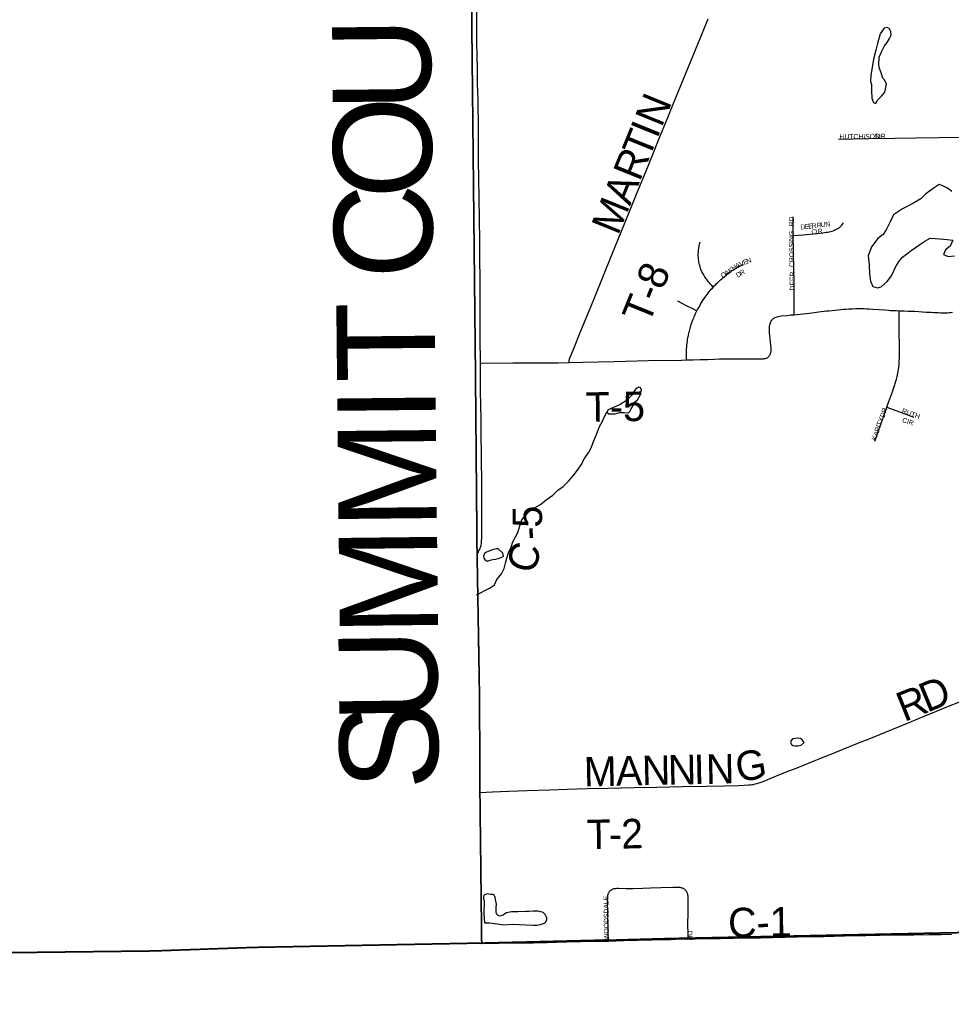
# Model space of a CAD drawing. Header units: feet. Extents: x 2113747 to 2516209, y 960708 to 1356798.
# Tile 5 of 206: x 2269371 to 2278840, y 1089893 to 1099899. Entities that reach past the tile are written whole.
import ezdxf

# ---------------------------------------------------------------- set-up
doc = ezdxf.new("R2010")
doc.units = ezdxf.units.FT
doc.header["$LTSCALE"] = 50
doc.header["$MEASUREMENT"] = 0
doc.linetypes.add('OhDOT_USTN3', pattern=[0.22, 0.165, -0.055])
for name, color, linetype in [('0_Xref', 7, 'Continuous'), ('GM_X_Adjacent_County', 251, 'OhDOT_USTN3'), ('GM_X_Adjacent_County_Text', 251, 'Continuous'), ('GM_X_County', 251, 'OhDOT_USTN3'), ('GM_X_County_Road', 3, 'Continuous'), ('GM_X_County_Road_Text', 3, 'Continuous'), ('GM_X_Minor_Lake', 5, 'Continuous'), ('GM_X_Minor_River', 5, 'Continuous'), ('GM_X_Township', 251, 'OhDOT_USTN3'), ('GM_X_Township_Road', 4, 'Continuous'), ('GM_X_Township_Road_Text', 4, 'Continuous'), ('GM_X_Township_Subdivision', 4, 'Continuous'), ('GM_X_Township_Subdivision_Text', 4, 'Continuous')]:
    doc.layers.add(name, color=color, linetype=linetype)
doc.styles.add('Styledgn030', font='dgn030.shx')

# ---------------------------------------------------------------- blocks, each defined once
blk = doc.blocks.new('POR')
at = {"layer": 'GM_X_Adjacent_County', "flags": 128}
for points in [[(2192630, 1167520), (2192631, 1170404), (2192633, 1173673), (2192634, 1175629), (2192671, 1181169), (2192669, 1184775), (2192668, 1187767), (2192661, 1188885), (2192638, 1192623), (2192637, 1192687), (2192624, 1194838), (2192738, 1194840), (2198606, 1194974), (2199010, 1194983), (2204632, 1195040), (2205348, 1195050), (2205387, 1195051), (2205910, 1195059), (2205997, 1195060), (2208467, 1195087), (2214754, 1195227), (2218436, 1195308), (2224284, 1195429), (2225752, 1195458), (2225462, 1195534), (2225401, 1195595), (2225364, 1195691), (2225386, 1195871), (2225423, 1195969), (2225454, 1196101), (2225555, 1196175), (2225730, 1196146), (2225937, 1196104), (2226104, 1195950), (2226196, 1195762), (2226318, 1195778), (2226414, 1195876), (2226477, 1196120), (2226432, 1196340), (2226255, 1196528), (2226112, 1196634), (2226016, 1196777), (2225706, 1197038), (2225598, 1197214), (2225542, 1197429), (2225550, 1197574), (2225534, 1197683), (2225510, 1197752), (2225433, 1197823), (2225319, 1197810), (2225163, 1197850), (2225023, 1197884), (2224866, 1197996), (2224774, 1198238), (2224766, 1198416), (2224819, 1198833), (2224832, 1198918), (2224869, 1199050), (2224917, 1199124), (2224988, 1199164), (2225078, 1199177), (2225211, 1199143), (2225362, 1199058), (2225454, 1198986), (2225542, 1198976), (2225627, 1199021), (2225653, 1199069), (2225635, 1199164), (2225576, 1199318), (2225558, 1199409), (2225502, 1199641), (2225359, 1199810), (2225211, 1199887), (2225033, 1199916), (2224903, 1199927), (2224734, 1199887), (2224588, 1199837), (2224426, 1199853), (2224305, 1199924), (2224140, 1200009), (2224033, 1200099), (2223934, 1200224), (2223870, 1200324), (2223844, 1200457), (2223875, 1200571), (2223989, 1200714), (2224135, 1200891), (2224265, 1201013), (2224315, 1201058), (2224326, 1201095), (2224307, 1201143), (2224270, 1201186), (2224191, 1201257), (2224050, 1201262), (2223875, 1201254), (2223719, 1201260), (2223624, 1201297), (2223555, 1201352), (2223465, 1201458), (2223422, 1201570), (2223428, 1201647), (2223462, 1201752), (2223552, 1201843), (2223693, 1201904), (2223841, 1201967), (2223894, 1201999), (2223939, 1202044), (2223963, 1202134), (2223910, 1202269), (2223852, 1202341), (2223775, 1202357), (2223693, 1202349), (2223579, 1202304), (2223491, 1202259), (2223383, 1202227), (2223303, 1202248), (2223247, 1202301), (2223216, 1202378), (2223197, 1202484), (2223245, 1202643), (2223353, 1202799), (2223454, 1202942), (2223462, 1203019), (2223462, 1203064), (2223391, 1203189), (2223236, 1203283), (2223181, 1203339), (2223130, 1203396), (2223116, 1203464), (2223153, 1203562), (2223226, 1203633), (2223289, 1203695), (2223317, 1203766), (2223297, 1203887), (2223252, 1203949), (2223176, 1203975), (2223085, 1203955), (2223006, 1203918), (2222935, 1203853), (2222851, 1203698), (2222741, 1203608), (2222676, 1203594), (2222616, 1203610), (2222560, 1203698), (2222464, 1204074), (2222458, 1204286), (2222498, 1204359), (2222596, 1204452), (2222806, 1204585), (2222930, 1204676), (2222992, 1204741), (2223006, 1204789), (2222972, 1204848), (2222910, 1204913), (2222760, 1204955), (2222599, 1204969), (2222481, 1205009), (2222404, 1205077), (2222263, 1205241), (2222181, 1205337), (2222079, 1205407), (2221966, 1205441), (2221882, 1205472), (2221797, 1205517), (2221704, 1205619), (2221630, 1205687), (2221562, 1205698), (2221464, 1205681), (2221311, 1205613), (2221195, 1205577), (2221071, 1205582), (2220859, 1205622), (2220743, 1205681), (2220576, 1205823), (2220455, 1205944), (2220302, 1206023), (2220181, 1206074), (2220091, 1206150), (2220048, 1206308), (2220040, 1206484), (2219975, 1206616), (2219935, 1206710), (2219898, 1206817), (2219907, 1206919), (2220006, 1207032), (2220153, 1207136), (2220291, 1207227), (2220373, 1207289), (2220422, 1207378), (2220411, 1207566), (2220407, 1207761), (2220340, 1208008), (2220291, 1208255), (2220325, 1208431), (2220445, 1208769), (2220471, 1208945), (2220422, 1209154), (2220328, 1209282), (2220104, 1209492), (2219826, 1209709), (2219692, 1209851), (2219429, 1210204), (2219283, 1210473), (2219246, 1210694), (2219321, 1211065), (2219357, 1211201), (2219411, 1211402), (2219452, 1211743), (2219388, 1211972), (2219216, 1212230), (2219028, 1212466), (2218661, 1212777), (2218365, 1213088), (2218208, 1213347), (2218114, 1213710), (2218088, 1214033), (2218118, 1214403), (2218200, 1214647), (2218373, 1214973), (2218440, 1215097), (2218541, 1215411), (2218635, 1215696), (2218744, 1215898), (2218886, 1216149), (2219047, 1216370), (2219096, 1216517), (2219145, 1216741), (2219145, 1216921), (2219118, 1217142), (2219133, 1217333), (2219145, 1217521), (2219066, 1217817), (2219058, 1218049), (2219055, 1218326), (2219075, 1218515), (2219104, 1218655), (2219090, 1218754), (2219032, 1218922), (2218879, 1219180), (2218789, 1219297), (2218691, 1219360), (2218575, 1219379), (2218298, 1219383), (2217968, 1219293), (2217740, 1219274), (2217545, 1219308), (2217436, 1219297), (2217238, 1219297), (2217140, 1219345), (2217039, 1219458), (2216781, 1219757), (2216623, 1220057), (2216570, 1220251), (2216533, 1220570), (2216541, 1220687), (2216552, 1220844), (2216668, 1220915), (2216848, 1220915), (2217028, 1220836), (2217395, 1220687), (2217522, 1220769), (2217676, 1220956), (2217732, 1221095), (2217721, 1221245), (2217683, 1221395), (2217560, 1221466), (2217447, 1221395), (2217324, 1221398), (2217148, 1221466), (2216990, 1221616), (2216923, 1221672), (2216777, 1221754), (2216638, 1221784), (2216499, 1221758), (2216365, 1221702), (2216282, 1221679), (2216188, 1221762), (2216155, 1221904), (2216195, 1221993), (2217855, 1222014), (2218902, 1222026), (2221110, 1222045), (2224970, 1222054), (2226271, 1222054), (2227184, 1222047), (2228798, 1222028), (2230481, 1221983), (2231335, 1221971), (2233013, 1221964), (2233375, 1221986), (2235299, 1222030), (2235886, 1222019), (2238009, 1221952), (2239798, 1221947), (2240042, 1221947), (2240473, 1221945), (2240927, 1221944), (2242479, 1221940), (2243220, 1221939), (2246207, 1221908), (2259653, 1221765), (2265465, 1221711), (2271662, 1221657), (2271878, 1221655), (2272245, 1221652), (2272941, 1221646), (2272946, 1221095), (2272949, 1220734), (2272952, 1220381), (2272955, 1219996), (2272959, 1219527), (2272962, 1219225), (2272968, 1218487), (2272977, 1217406), (2272975, 1216501), (2272991, 1215563), (2273071, 1206556), (2273193, 1198453), (2273152, 1195400), (2273228, 1192712), (2273176, 1191453), (2273164, 1190519), (2273216, 1187364), (2273321, 1182083), (2273359, 1179654), (2273351, 1179125), (2273358, 1177776), (2273384, 1177023), (2273394, 1176620), (2273392, 1176176), (2273415, 1174720), (2273428, 1173104), (2273426, 1173044), (2273462, 1168895), (2273465, 1168621), (2273486, 1167056), (2273539, 1163372), (2273560, 1160546), (2273585, 1158808), (2273596, 1155295), (2273632, 1150488), (2273636, 1149823), (2273645, 1148717), (2273648, 1148193), (2273652, 1147706), (2273707, 1144117), (2273708, 1143906), (2273727, 1137672), (2273735, 1134958), (2273762, 1131307), (2273776, 1128908), (2273782, 1128013), (2273782, 1127896), (2273784, 1127599), (2273791, 1126395), (2273794, 1126045), (2273794, 1125938), (2273800, 1125028), (2273809, 1124393), (2273866, 1121327), (2273859, 1119170), (2273877, 1118817), (2273878, 1116829), (2273845, 1115019), (2273848, 1114656), (2273851, 1114281), (2273852, 1114201), (2273857, 1113636), (2273857, 1113575), (2273860, 1113281), (2273861, 1113069), (2273868, 1112294), (2273872, 1111794), (2273878, 1111173), (2273881, 1110748), (2273884, 1110420), (2273885, 1110318), (2273889, 1109866), (2273890, 1109708), (2273892, 1109492), (2273890, 1108659), (2273895, 1107881), (2273928, 1105260), (2273923, 1103969), (2273944, 1101977), (2274003, 1096382), (2274019, 1094549), (2274045, 1093010), (2274049, 1092053), (2274067, 1090515), (2273842, 1090511), (2272585, 1090487), (2271751, 1090471), (2270733, 1090435), (2268200, 1090405), (2267778, 1090418), (2267760, 1089304), (2267674, 1087762), (2267628, 1085890), (2267594, 1084592), (2267583, 1084035), (2267570, 1083741), (2267407, 1076551), (2267310, 1072879), (2267224, 1068546), (2267218, 1067680), (2267123, 1064546), (2267119, 1064405), (2267105, 1064278), (2267009, 1060529), (2266030, 1060558), (2264764, 1060590), (2264179, 1060605), (2263523, 1060622), (2262905, 1060648), (2262578, 1060658), (2262494, 1060660), (2262468, 1060662), (2262069, 1060670), (2259905, 1060723), (2259350, 1060738), (2254917, 1060860), (2252022, 1060939), (2251064, 1060965), (2247613, 1061077), (2245773, 1061157), (2240479, 1061338), (2240259, 1061347), (2239174, 1061390), (2237828, 1061436), (2234873, 1061544), (2228638, 1061772), (2226856, 1061837), (2226221, 1061860), (2224371, 1061928), (2218716, 1062135), (2216024, 1062234), (2214252, 1062298), (2212077, 1062442), (2210448, 1062486), (2205426, 1062621), (2204592, 1062652), (2204074, 1062671), (2204061, 1063896), (2204019, 1067962), (2204018, 1068050), (2203986, 1071081), (2203969, 1073268), (2203920, 1078643), (2203897, 1079534), (2203924, 1083122), (2203902, 1084169), (2203924, 1085137), (2203916, 1085866), (2203909, 1086298), (2203905, 1086752), (2203874, 1089335), (2203869, 1089766), (2203327, 1089754), (2199689, 1089720), (2199502, 1089725), (2198608, 1089726), (2198227, 1089715), (2197798, 1089713), (2197122, 1089708), (2195423, 1089703), (2195256, 1089695), (2194547, 1089678), (2193306, 1089676), (2192606, 1089672), (2192620, 1092103), (2192625, 1092538), (2192656, 1094120), (2192659, 1095336), (2192658, 1095923), (2192589, 1099322), (2192675, 1103193), (2192655, 1107796), (2192654, 1108034), (2192653, 1108440), (2192666, 1108661), (2192656, 1108900), (2192657, 1109083), (2192654, 1109924), (2192636, 1110047), (2192644, 1110729), (2192637, 1111738), (2192634, 1112043), (2192629, 1112564), (2192567, 1113876), (2192571, 1115766), (2192563, 1116200), (2192562, 1116521), (2192562, 1116842), (2192568, 1119399), (2192557, 1120002), (2192552, 1123337), (2192552, 1123393), (2192560, 1126776), (2192557, 1127768), (2192541, 1130027), (2192543, 1132646), (2192543, 1135847), (2192542, 1136084), (2192540, 1136744), (2192530, 1137575), (2192539, 1140482), (2192539, 1143381), (2192552, 1147211), (2192556, 1148676), (2192557, 1148924), (2192558, 1149453), (2192562, 1150577), (2192569, 1152461), (2192570, 1152863), (2192571, 1153176), (2192575, 1154176), (2192588, 1155252), (2192594, 1158495), (2192604, 1162456), (2192620, 1166969), (2192630, 1167520)], [(2346501, 996686), (2346283, 996665), (2345680, 996660), (2344145, 996646), (2344130, 996649), (2344060, 996659), (2344005, 996663), (2343946, 996664), (2343923, 996665), (2343899, 996665), (2343806, 996663), (2343772, 996662), (2343731, 996662), (2343640, 996661), (2343440, 996660), (2343358, 996661), (2343347, 996661), (2343337, 996662), (2343275, 996668), (2343254, 996670), (2343129, 996670), (2342883, 996665), (2342703, 996664), (2342492, 996666), (2342051, 996672), (2342025, 996674), (2342005, 996677), (2341988, 996683), (2338743, 996679), (2335510, 996692), (2333434, 996701), (2332100, 996700), (2329181, 996697), (2329152, 995411), (2329124, 994175), (2326840, 994249), (2326566, 994258), (2323302, 994364), (2318495, 994521), (2318418, 991580), (2318389, 990457), (2318357, 989169), (2318255, 985163), (2318188, 982547), (2318166, 981646), (2318061, 978159), (2317909, 973125), (2317887, 972409), (2317774, 968635), (2317750, 967874), (2315491, 967887), (2314260, 967896), (2311196, 967914), (2309088, 967943), (2307368, 967969), (2304256, 968014), (2303811, 968017), (2303354, 968019), (2303003, 968024), (2302648, 968030), (2302233, 968036), (2301830, 968022), (2300402, 968044), (2300069, 968049), (2297101, 968095), (2296592, 968103), (2292919, 968108), (2288216, 968150), (2287501, 968160), (2286951, 968168), (2285626, 968187), (2280722, 968218), (2272659, 968235), (2270238, 968238), (2265711, 968240), (2264331, 968240), (2260640, 968285), (2260946, 968539), (2261456, 968823), (2262477, 969650), (2262984, 969822), (2263502, 969934), (2264011, 970226), (2264085, 970742), (2263732, 971249), (2263225, 971652), (2263021, 971730), (2262781, 971821), (2262721, 971844), (2262214, 971872), (2261703, 971959), (2260105, 972490), (2259584, 972510), (2259079, 972653), (2258559, 972903), (2258050, 972955), (2257525, 973068), (2256998, 973008), (2256626, 972503), (2255796, 970471), (2255025, 968928), (2254521, 968572), (2253837, 968476), (2253355, 968407), (2252800, 968322), (2251259, 968089), (2245496, 967220), (2243670, 966925), (2240387, 966394), (2235785, 965650), (2235507, 965607), (2232817, 965186), (2232372, 965117), (2231408, 964969), (2231146, 964928), (2230233, 964788), (2224423, 963889), (2224410, 963887), (2223431, 963729), (2220392, 963239), (2216348, 962587), (2213677, 962155), (2211388, 961785), (2205329, 960811), (2204689, 960708), (2204662, 968294), (2204646, 972822), (2204646, 972877), (2204618, 980822), (2204600, 985576), (2204621, 987650), (2204548, 994125), (2204539, 995545), (2204528, 997304), (2204524, 998046), (2204498, 1002246), (2204460, 1006231), (2204446, 1007585), (2204396, 1012421), (2204391, 1012891), (2204405, 1018278), (2204394, 1019758), (2204396, 1020517), (2204379, 1020841), (2204391, 1021803), (2204388, 1022494), (2204388, 1022770), (2204388, 1022837), (2204387, 1023044), (2204303, 1026249), (2204359, 1029499), (2204344, 1030439), (2204262, 1034310), (2204255, 1035776), (2204229, 1040690), (2204199, 1046565), (2204184, 1049044), (2204131, 1055650), (2204109, 1058317), (2204108, 1058407), (2204102, 1059211), (2204097, 1059892), (2204085, 1062073), (2204074, 1062671), (2204592, 1062652), (2205426, 1062621), (2210448, 1062486), (2212077, 1062442), (2214252, 1062298), (2216024, 1062234), (2218716, 1062135), (2224371, 1061928), (2226221, 1061860), (2226856, 1061837), (2228638, 1061772), (2234873, 1061544), (2237828, 1061436), (2239174, 1061390), (2240259, 1061347), (2240479, 1061338), (2245773, 1061157), (2247613, 1061077), (2251064, 1060965), (2252022, 1060939), (2254917, 1060860), (2259350, 1060738), (2259905, 1060723), (2262069, 1060670), (2262468, 1060662), (2262494, 1060660), (2262578, 1060658), (2262905, 1060648), (2263523, 1060622), (2264179, 1060605), (2264764, 1060590), (2266030, 1060558), (2267009, 1060529), (2267105, 1064278), (2267119, 1064405), (2267123, 1064546), (2267218, 1067680), (2267224, 1068546), (2267310, 1072879), (2267407, 1076551), (2267570, 1083741), (2267583, 1084035), (2267594, 1084592), (2267628, 1085890), (2267674, 1087762), (2267760, 1089304), (2267778, 1090418), (2268200, 1090405), (2270733, 1090435), (2271751, 1090471), (2272585, 1090487), (2273842, 1090511), (2274067, 1090515), (2275300, 1090545), (2275354, 1090544), (2275965, 1090561), (2276111, 1090564), (2279737, 1090638), (2280571, 1090646), (2281184, 1090660), (2283974, 1090692), (2287536, 1090733), (2291695, 1090779), (2294190, 1090795), (2294565, 1090800), (2298147, 1090820), (2299145, 1090827), (2299895, 1090831), (2301402, 1090840), (2307056, 1090903), (2313863, 1090917), (2318107, 1090974), (2324108, 1091056), (2326732, 1091091), (2326938, 1091094), (2328615, 1091117), (2328725, 1091118), (2331837, 1091161), (2333216, 1091180), (2335157, 1091206), (2341799, 1091296), (2342697, 1091308), (2345661, 1091348), (2348514, 1091386), (2352195, 1091435), (2355371, 1091477), (2358848, 1091522), (2358880, 1089100), (2358989, 1081862), (2359077, 1075795), (2359100, 1074264), (2359117, 1073113), (2359120, 1072859), (2359123, 1070999), (2359121, 1070553), (2359149, 1069014), (2359151, 1068908), (2359157, 1068672), (2359167, 1068297), (2359175, 1067907), (2359177, 1067589), (2359186, 1066908), (2359192, 1066862), (2359197, 1066642), (2359199, 1066419), (2359201, 1066097), (2359204, 1065780), (2359209, 1065466), (2359220, 1064937), (2359220, 1064806), (2359227, 1064612), (2359227, 1064330), (2359261, 1063309), (2359263, 1063113), (2359267, 1062870), (2359287, 1061492), (2359309, 1060000), (2359372, 1054688), (2359375, 1054438), (2359384, 1053642), (2359405, 1051846), (2359411, 1051373), (2359435, 1049379), (2359498, 1044029), (2359500, 1043884), (2359531, 1041219), (2359561, 1038682), (2359563, 1038569), (2359598, 1035611), (2359633, 1032629), (2359687, 1028035), (2359700, 1026946), (2359745, 1022879), (2359781, 1019525), (2359871, 1011833), (2360041, 1004528), (2360047, 1003475), (2360075, 1000767), (2360086, 1000743), (2360092, 1000724), (2360095, 1000700), (2360092, 1000665), (2360090, 1000651), (2360085, 1000617), (2360080, 1000554), (2360079, 1000500), (2360082, 1000454), (2360084, 1000441), (2360087, 1000429), (2360088, 1000406), (2360088, 1000358), (2360097, 998033), (2360102, 996698), (2359652, 996691), (2358952, 996686), (2358943, 996687), (2358419, 996691), (2358033, 996691), (2357318, 996684), (2357119, 996682), (2357033, 996681), (2356729, 996679), (2356356, 996674), (2355850, 996669), (2355636, 996665), (2355399, 996667), (2355207, 996668), (2354923, 996669), (2354630, 996666), (2354311, 996664), (2353876, 996661), (2353810, 996664), (2353790, 996667), (2353730, 996667), (2353580, 996667), (2353354, 996664), (2353227, 996661), (2352936, 996661), (2352543, 996665), (2351984, 996653), (2350868, 996644), (2350165, 996644), (2349779, 996645), (2349617, 996647), (2349487, 996647), (2349403, 996652), (2349327, 996658), (2349265, 996660), (2349206, 996662), (2349161, 996661), (2349080, 996658), (2348736, 996661), (2347330, 996649), (2347068, 996654), (2346837, 996655), (2346771, 996660), (2346660, 996673), (2346582, 996686), (2346523, 996692), (2346501, 996686)]]:
    blk.add_lwpolyline(points, dxfattribs=at)
at = {"layer": 'GM_X_County', "flags": 128}
blk.add_lwpolyline([(2353397, 1222451), (2356858, 1222526), (2358764, 1222568), (2364180, 1222723), (2365829, 1222755), (2369645, 1222836), (2372194, 1222881), (2374472, 1222924), (2379690, 1223029), (2379735, 1219826), (2379742, 1219374), (2379833, 1216178), (2380014, 1209139), (2380003, 1203413), (2380022, 1202249), (2380179, 1195356), (2380181, 1194352), (2380359, 1187412), (2380412, 1186569), (2380419, 1184193), (2380463, 1181823), (2380682, 1170163), (2380746, 1166807), (2380771, 1165044), (2380824, 1161382), (2380824, 1161039), (2380878, 1157552), (2380892, 1156694), (2381026, 1152330), (2381034, 1152023), (2381158, 1145150), (2381235, 1140057), (2381269, 1137568), (2381334, 1132856), (2381336, 1132676), (2381343, 1132210), (2381380, 1130882), (2381388, 1130504), (2381409, 1129491), (2381422, 1128859), (2381524, 1123853), (2381544, 1122872), (2381624, 1118858), (2381679, 1116097), (2382044, 1104151), (2382074, 1096083), (2382125, 1091787), (2380307, 1091766), (2379221, 1091753), (2378988, 1091751), (2374063, 1091696), (2368829, 1091637), (2365146, 1091594), (2364291, 1091584), (2363494, 1091575), (2360811, 1091544), (2360599, 1091542), (2358848, 1091522), (2355371, 1091477), (2352195, 1091435), (2348514, 1091386), (2345661, 1091348), (2342697, 1091308), (2341799, 1091296), (2335157, 1091206), (2333216, 1091180), (2331837, 1091161), (2328725, 1091118), (2328615, 1091117), (2326938, 1091094), (2326732, 1091091), (2324108, 1091056), (2318107, 1090974), (2313863, 1090917), (2307056, 1090903), (2301402, 1090840), (2299895, 1090831), (2299145, 1090827), (2298147, 1090820), (2294565, 1090800), (2294190, 1090795), (2291695, 1090779), (2287536, 1090733), (2283974, 1090692), (2281184, 1090660), (2280571, 1090646), (2279737, 1090638), (2276111, 1090564), (2275965, 1090561), (2275354, 1090544), (2275300, 1090545), (2274067, 1090515), (2274049, 1092053), (2274045, 1093010), (2274019, 1094549), (2274003, 1096382), (2273944, 1101977), (2273923, 1103969), (2273928, 1105260), (2273895, 1107881), (2273890, 1108659), (2273892, 1109492), (2273890, 1109708), (2273889, 1109866), (2273885, 1110318), (2273884, 1110420), (2273881, 1110748), (2273878, 1111173), (2273872, 1111794), (2273868, 1112294), (2273861, 1113069), (2273860, 1113281), (2273857, 1113575), (2273857, 1113636), (2273852, 1114201), (2273851, 1114281), (2273848, 1114656), (2273845, 1115019), (2273878, 1116829), (2273877, 1118817), (2273859, 1119170), (2273866, 1121327), (2273809, 1124393), (2273800, 1125028), (2273794, 1125938), (2273794, 1126045), (2273791, 1126395), (2273784, 1127599), (2273782, 1127896), (2273782, 1128013), (2273776, 1128908), (2273762, 1131307), (2273735, 1134958), (2273727, 1137672), (2273708, 1143906), (2273707, 1144117), (2273652, 1147706), (2273648, 1148193), (2273645, 1148717), (2273636, 1149823), (2273632, 1150488), (2273596, 1155295), (2273585, 1158808), (2273560, 1160546), (2273539, 1163372), (2273486, 1167056), (2273465, 1168621), (2273462, 1168895), (2273426, 1173044), (2273428, 1173104), (2273415, 1174720), (2273392, 1176176), (2273394, 1176620), (2273384, 1177023), (2273358, 1177776), (2273351, 1179125), (2273359, 1179654), (2273321, 1182083), (2273216, 1187364), (2273164, 1190519), (2273176, 1191453), (2273228, 1192712), (2273152, 1195400), (2273193, 1198453), (2273071, 1206556), (2272991, 1215563), (2272975, 1216501), (2272977, 1217406), (2272968, 1218487), (2272962, 1219225), (2272959, 1219527), (2272955, 1219996), (2272952, 1220381), (2272949, 1220734), (2272946, 1221095), (2272941, 1221646), (2274226, 1221624), (2276584, 1221584), (2279436, 1221567), (2287284, 1221586), (2287634, 1221587), (2288155, 1221588), (2289133, 1221589), (2291838, 1221592), (2294724, 1221588), (2295595, 1221591), (2298613, 1221605), (2299175, 1221609), (2303374, 1221676), (2308426, 1221766), (2313088, 1221841), (2315600, 1221874), (2319071, 1221920), (2326584, 1222061), (2327982, 1222076), (2333341, 1222133), (2335682, 1222157), (2338510, 1222201), (2341239, 1222245), (2343737, 1222286), (2344324, 1222288), (2349300, 1222361), (2350843, 1222395), (2353397, 1222451)], dxfattribs=at)
at = {"layer": 'GM_X_County_Road', "flags": 128}
for points in [[(2274031, 1099027), (2274030, 1099086), (2274026, 1099251), (2274024, 1099340), (2274023, 1099408), (2274021, 1099527), (2274019, 1099670), (2274018, 1099792), (2274017, 1099888), (2274016, 1100003)], [(2274054, 1096406), (2274054, 1096437), (2274053, 1096642), (2274052, 1096875), (2274051, 1097029), (2274050, 1097235), (2274049, 1097495), (2274048, 1097626), (2274047, 1097720), (2274046, 1097805), (2274044, 1097879), (2274041, 1098079), (2274038, 1098288), (2274036, 1098461), (2274035, 1098595), (2274034, 1098700), (2274033, 1098860), (2274031, 1099004), (2274031, 1099027)], [(2274020, 1094469), (2274026, 1094478), (2274033, 1094488), (2274039, 1094500), (2274045, 1094511), (2274049, 1094520), (2274053, 1094529), (2274056, 1094537), (2274058, 1094545), (2274061, 1094554), (2274062, 1094563), (2274064, 1094576), (2274065, 1094594), (2274066, 1094608), (2274067, 1094625), (2274068, 1094650), (2274069, 1094685), (2274069, 1094743), (2274069, 1094822), (2274069, 1094925), (2274068, 1095000), (2274068, 1095123), (2274067, 1095252), (2274066, 1095379), (2274065, 1095503), (2274063, 1095655), (2274060, 1095840), (2274056, 1096124), (2274055, 1096253), (2274055, 1096352), (2274054, 1096406)], [(2275356, 1090536), (2275512, 1090540), (2275650, 1090543), (2275797, 1090547), (2275888, 1090550), (2275986, 1090553)], [(2275986, 1090553), (2276042, 1090555), (2276164, 1090557), (2276166, 1090557)], [(2276166, 1090557), (2276239, 1090558), (2276371, 1090560), (2276495, 1090563), (2276626, 1090565), (2276757, 1090567), (2276900, 1090569), (2277023, 1090572), (2277154, 1090575), (2277272, 1090578), (2277453, 1090581), (2277548, 1090583), (2277754, 1090588), (2277971, 1090593), (2278263, 1090598), (2278460, 1090600), (2278617, 1090601), (2278739, 1090602), (2278842, 1090604)], [(2274066, 1090511), (2274067, 1090511), (2274241, 1090514), (2274453, 1090517), (2274595, 1090519), (2274733, 1090522), (2274931, 1090527), (2275073, 1090531), (2275192, 1090533), (2275356, 1090536)]]:
    blk.add_lwpolyline(points, dxfattribs=at)
at = {"layer": 'GM_X_Minor_Lake'}
for p, q in [((2278049, 1099496), (2278024, 1099333)), ((2275586, 1095943), (2275632, 1096017)), ((2274218, 1094523), (2274175, 1094512)), ((2277258, 1092595), (2277226, 1092589)), ((2274379, 1090707), (2274587, 1090696))]:
    blk.add_line(p, q, dxfattribs=at)
at = {"layer": 'GM_X_Minor_Lake', "flags": 128}
for points in [[(2278024, 1099333), (2278020, 1099271), (2278028, 1099239), (2278030, 1099177), (2278034, 1099100), (2278051, 1099058), (2278073, 1099048), (2278087, 1099078), (2278101, 1099090), (2278132, 1099121), (2278164, 1099161), (2278172, 1099191), (2278180, 1099243), (2278162, 1099287), (2278146, 1099305), (2278124, 1099369), (2278110, 1099401), (2278104, 1099440), (2278107, 1099518), (2278131, 1099572), (2278161, 1099632), (2278187, 1099668), (2278213, 1099707), (2278229, 1099741), (2278225, 1099777), (2278211, 1099805), (2278188, 1099819), (2278158, 1099811), (2278117, 1099756), (2278091, 1099658), (2278073, 1099590), (2278049, 1099496)], [(2278846, 1098154), (2278802, 1098186), (2278754, 1098210), (2278718, 1098224), (2278656, 1098184), (2278582, 1098129), (2278530, 1098077), (2278450, 1098031), (2278346, 1097978), (2278252, 1097914), (2278214, 1097837), (2278182, 1097771), (2278147, 1097715), (2278093, 1097676), (2278029, 1097590), (2277997, 1097500), (2278007, 1097407), (2278008, 1097315), (2278020, 1097241), (2278042, 1097187), (2278090, 1097175), (2278128, 1097183), (2278188, 1097239), (2278232, 1097296), (2278278, 1097390), (2278310, 1097444), (2278345, 1097485), (2278431, 1097553), (2278521, 1097614), (2278571, 1097648), (2278625, 1097680), (2278675, 1097674), (2278725, 1097672), (2278797, 1097665), (2278857, 1097657), (2278829, 1097597), (2278780, 1097560), (2278762, 1097514), (2278808, 1097492), (2278872, 1097500)], [(2275632, 1096017), (2275650, 1096037), (2275678, 1096084), (2275686, 1096106), (2275690, 1096136), (2275679, 1096162), (2275663, 1096166), (2275629, 1096144), (2275598, 1096085), (2275566, 1096057), (2275528, 1096023), (2275476, 1095989), (2275408, 1095958), (2275354, 1095934), (2275338, 1095910), (2275358, 1095894), (2275422, 1095892), (2275470, 1095906), (2275514, 1095907), (2275558, 1095903), (2275574, 1095917), (2275586, 1095943)], [(2274175, 1094512), (2274149, 1094501), (2274117, 1094489), (2274095, 1094473), (2274084, 1094447), (2274090, 1094425), (2274098, 1094413), (2274124, 1094395), (2274154, 1094406), (2274180, 1094414), (2274210, 1094418), (2274236, 1094423), (2274265, 1094435), (2274287, 1094447), (2274283, 1094479), (2274235, 1094522), (2274218, 1094523)], [(2277226, 1092589), (2277214, 1092575), (2277205, 1092553), (2277219, 1092528), (2277229, 1092522), (2277251, 1092520), (2277279, 1092520), (2277315, 1092525), (2277344, 1092555), (2277324, 1092581), (2277306, 1092594), (2277276, 1092596), (2277258, 1092595)], [(2274587, 1090696), (2274631, 1090696), (2274663, 1090703), (2274694, 1090715), (2274716, 1090725), (2274728, 1090753), (2274728, 1090771), (2274711, 1090805), (2274693, 1090827), (2274657, 1090836), (2274637, 1090840), (2274595, 1090839), (2274547, 1090837), (2274514, 1090835), (2274436, 1090832), (2274414, 1090833), (2274370, 1090831), (2274320, 1090822), (2274302, 1090812), (2274286, 1090800), (2274247, 1090790), (2274233, 1090796), (2274216, 1090811), (2274214, 1090837), (2274214, 1090873), (2274217, 1090911), (2274207, 1090959), (2274203, 1090981), (2274191, 1091004), (2274184, 1091008), (2274155, 1091010), (2274141, 1091012), (2274121, 1091016), (2274089, 1091003), (2274085, 1090981), (2274085, 1090965), (2274091, 1090944), (2274089, 1090812), (2274096, 1090722), (2274147, 1090721), (2274225, 1090712), (2274293, 1090701), (2274379, 1090707)]]:
    blk.add_lwpolyline(points, dxfattribs=at)
at = {"layer": 'GM_X_Minor_River', "flags": 128}
for points in [[(2274436, 1094686), (2274453, 1094754), (2274476, 1094817), (2274503, 1094851), (2274556, 1094907), (2274612, 1094941), (2274664, 1094973), (2274724, 1095019), (2274790, 1095066), (2274842, 1095116), (2274894, 1095154), (2274950, 1095209), (2274996, 1095263), (2275041, 1095321), (2275079, 1095376), (2275113, 1095438), (2275155, 1095504), (2275183, 1095556), (2275203, 1095611), (2275223, 1095661), (2275244, 1095711), (2275266, 1095765), (2275294, 1095820), (2275318, 1095872), (2275338, 1095910)], [(2274013, 1094053), (2274145, 1094122), (2274196, 1094155), (2274222, 1094211), (2274269, 1094267), (2274294, 1094322), (2274308, 1094376), (2274321, 1094428), (2274341, 1094482), (2274368, 1094540), (2274385, 1094592), (2274409, 1094644), (2274436, 1094686)]]:
    blk.add_lwpolyline(points, dxfattribs=at)
at = {"layer": 'GM_X_Township', "flags": 128}
blk.add_lwpolyline([(2273939, 1118799), (2275473, 1118800), (2276682, 1118792), (2278026, 1118784), (2278095, 1118774), (2278181, 1118783), (2279102, 1118777), (2279390, 1118776), (2284462, 1118744), (2286495, 1118732), (2291590, 1118700), (2291694, 1118700), (2298613, 1118657), (2299080, 1118654), (2299073, 1112956), (2299072, 1110035), (2299092, 1106995), (2299110, 1104924), (2299110, 1104784), (2299121, 1100750), (2299131, 1096372), (2299145, 1090827), (2298147, 1090820), (2294565, 1090800), (2294190, 1090795), (2291695, 1090779), (2287536, 1090733), (2283974, 1090692), (2281184, 1090660), (2280571, 1090646), (2279737, 1090638), (2276111, 1090564), (2275965, 1090561), (2275354, 1090544), (2275300, 1090545), (2274067, 1090515), (2274049, 1092053), (2274045, 1093010), (2274019, 1094549), (2274003, 1096382), (2273944, 1101977), (2273923, 1103969), (2273928, 1105260), (2273895, 1107881), (2273890, 1108659), (2273892, 1109492), (2273890, 1109708), (2273889, 1109866), (2273885, 1110318), (2273884, 1110420), (2273881, 1110748), (2273878, 1111173), (2273872, 1111794), (2273868, 1112294), (2273861, 1113069), (2273860, 1113281), (2273857, 1113575), (2273857, 1113636), (2273852, 1114201), (2273851, 1114281), (2273848, 1114656), (2273845, 1115019), (2273878, 1116829), (2273877, 1118817), (2273939, 1118799)], dxfattribs=at)
at = {"layer": 'GM_X_Township_Road', "flags": 128}
for points in [[(2274954, 1096415), (2274955, 1096425), (2274955, 1096432), (2274956, 1096438), (2274958, 1096445), (2274961, 1096452), (2274998, 1096540), (2275076, 1096738), (2275151, 1096923), (2275212, 1097071), (2275391, 1097510), (2275518, 1097824), (2275642, 1098126), (2275731, 1098346), (2275813, 1098547), (2275861, 1098667), (2275958, 1098904), (2276014, 1099040), (2276122, 1099306), (2276263, 1099651), (2276368, 1099907)], [(2277243, 1096901), (2277397, 1096918), (2277449, 1096924), (2277489, 1096929), (2277518, 1096932), (2277547, 1096936), (2277572, 1096939), (2277597, 1096941), (2277631, 1096945), (2277660, 1096948), (2277691, 1096951), (2277717, 1096953), (2277745, 1096956), (2277772, 1096958), (2277799, 1096959), (2277836, 1096962), (2277868, 1096963), (2277898, 1096964), (2277925, 1096964), (2277953, 1096963), (2277979, 1096962), (2278007, 1096960), (2278043, 1096958), (2278104, 1096954), (2278164, 1096950), (2278201, 1096947), (2278223, 1096945), (2278244, 1096944), (2278262, 1096943), (2278284, 1096942), (2278309, 1096941)], [(2278309, 1096941), (2278361, 1096940), (2278402, 1096938), (2278437, 1096937), (2278470, 1096935), (2278511, 1096933), (2278546, 1096930), (2278586, 1096928), (2278637, 1096925), (2278664, 1096923), (2278686, 1096923), (2278707, 1096922), (2278729, 1096921), (2278749, 1096920), (2278766, 1096920), (2278786, 1096920), (2278801, 1096921), (2278818, 1096922), (2278834, 1096923), (2278852, 1096925)], [(2276149, 1096441), (2276216, 1096442), (2276287, 1096445), (2276361, 1096447), (2276429, 1096449), (2276485, 1096451), (2276551, 1096452), (2276647, 1096452), (2276719, 1096453), (2276776, 1096452), (2276857, 1096452), (2276905, 1096452), (2276917, 1096452), (2276930, 1096453), (2276941, 1096454), (2276952, 1096456), (2276960, 1096459), (2276969, 1096463), (2276975, 1096467), (2276981, 1096471), (2276987, 1096478), (2276993, 1096486), (2276997, 1096493), (2277001, 1096500), (2277004, 1096509), (2277007, 1096516), (2277008, 1096524), (2277009, 1096532), (2277010, 1096544), (2277009, 1096558), (2277006, 1096593), (2277004, 1096623), (2277000, 1096659), (2276997, 1096686), (2276994, 1096715), (2276993, 1096732), (2276992, 1096750), (2276992, 1096763), (2276992, 1096774), (2276993, 1096785), (2276995, 1096799), (2276998, 1096809), (2277001, 1096819), (2277005, 1096828), (2277009, 1096836), (2277014, 1096844), (2277019, 1096850), (2277024, 1096855), (2277029, 1096860), (2277035, 1096864), (2277043, 1096869), (2277050, 1096873), (2277060, 1096877), (2277071, 1096880), (2277083, 1096883), (2277098, 1096885), (2277112, 1096888), (2277167, 1096893), (2277208, 1096898), (2277243, 1096901)], [(2274054, 1096406), (2274069, 1096407), (2274383, 1096411), (2274560, 1096412), (2274733, 1096411), (2274845, 1096413), (2274954, 1096415)], [(2274954, 1096415), (2275095, 1096418), (2275412, 1096426), (2275761, 1096434), (2276098, 1096439), (2276149, 1096441)], [(2274048, 1092046), (2274177, 1092052), (2274340, 1092059), (2274530, 1092066), (2274756, 1092073), (2274935, 1092079), (2275140, 1092085), (2275353, 1092090), (2275616, 1092097), (2275846, 1092100), (2276106, 1092105), (2276351, 1092109), (2276536, 1092113), (2276678, 1092116), (2276734, 1092119), (2276780, 1092122), (2276796, 1092123), (2276813, 1092125), (2276830, 1092128), (2276846, 1092132), (2276865, 1092136), (2276883, 1092142), (2276899, 1092147), (2276919, 1092155), (2276945, 1092165), (2276976, 1092177), (2277065, 1092213), (2277173, 1092257), (2277289, 1092304), (2277447, 1092368), (2277496, 1092387), (2277539, 1092404), (2277592, 1092426), (2277665, 1092455), (2277741, 1092485), (2277875, 1092539), (2278039, 1092605), (2278246, 1092689), (2278437, 1092768), (2278563, 1092820), (2278690, 1092872), (2278796, 1092915), (2278935, 1092971)]]:
    blk.add_lwpolyline(points, dxfattribs=at)
at = {"layer": 'GM_X_Township_Subdivision', "flags": 128}
for points in [[(2277695, 1098686), (2278001, 1098691), (2278268, 1098694), (2278479, 1098697), (2278716, 1098701), (2279098, 1098706), (2279267, 1098708)], [(2277234, 1097705), (2277233, 1097774), (2277232, 1097885), (2277232, 1097895)], [(2277234, 1097705), (2277335, 1097714), (2277472, 1097727), (2277534, 1097733), (2277552, 1097735), (2277570, 1097738), (2277584, 1097740), (2277600, 1097743), (2277614, 1097746), (2277626, 1097750), (2277639, 1097754), (2277652, 1097759), (2277663, 1097765), (2277675, 1097771), (2277687, 1097778), (2277696, 1097784), (2277706, 1097791), (2277715, 1097798), (2277722, 1097804), (2277728, 1097811), (2277736, 1097820), (2277746, 1097834)], [(2277243, 1096901), (2277242, 1097227), (2277237, 1097512), (2277234, 1097705)], [(2276421, 1097182), (2276406, 1097198), (2276391, 1097214), (2276382, 1097225), (2276370, 1097239), (2276358, 1097254), (2276349, 1097266), (2276342, 1097275), (2276335, 1097287), (2276327, 1097299), (2276317, 1097315), (2276311, 1097326), (2276306, 1097337), (2276299, 1097352), (2276294, 1097365), (2276289, 1097378), (2276286, 1097389), (2276283, 1097398), (2276280, 1097409), (2276278, 1097420), (2276275, 1097433), (2276273, 1097447), (2276272, 1097456), (2276270, 1097470), (2276270, 1097483), (2276269, 1097495), (2276269, 1097506), (2276269, 1097520), (2276270, 1097533), (2276271, 1097549), (2276271, 1097560), (2276272, 1097568), (2276273, 1097575), (2276274, 1097583), (2276276, 1097591), (2276278, 1097603), (2276282, 1097619), (2276289, 1097642)], [(2276421, 1097182), (2276423, 1097185), (2276435, 1097197), (2276446, 1097208), (2276455, 1097217), (2276466, 1097227), (2276474, 1097236), (2276485, 1097246), (2276496, 1097255), (2276507, 1097266), (2276519, 1097276), (2276532, 1097287), (2276547, 1097299), (2276563, 1097312), (2276578, 1097323), (2276590, 1097332), (2276602, 1097341), (2276614, 1097349), (2276627, 1097358), (2276637, 1097364), (2276647, 1097371), (2276658, 1097377), (2276672, 1097385), (2276689, 1097394), (2276707, 1097402), (2276727, 1097411)], [(2276255, 1096940), (2276262, 1096953), (2276273, 1096974), (2276286, 1096997), (2276296, 1097014), (2276309, 1097036), (2276321, 1097055), (2276329, 1097066), (2276337, 1097079), (2276347, 1097093), (2276358, 1097107), (2276369, 1097121), (2276380, 1097135), (2276390, 1097147), (2276400, 1097159), (2276412, 1097172), (2276421, 1097182)], [(2276056, 1097040), (2276146, 1096994), (2276216, 1096959), (2276255, 1096940)], [(2276149, 1096441), (2276149, 1096460), (2276148, 1096474), (2276148, 1096494), (2276148, 1096510), (2276149, 1096523), (2276149, 1096538), (2276150, 1096554), (2276151, 1096575), (2276153, 1096593), (2276155, 1096611), (2276158, 1096632), (2276160, 1096651), (2276162, 1096664), (2276165, 1096677), (2276168, 1096692), (2276171, 1096706), (2276174, 1096719), (2276178, 1096733), (2276181, 1096746), (2276185, 1096760), (2276190, 1096776), (2276194, 1096789), (2276197, 1096800), (2276201, 1096812), (2276208, 1096832), (2276214, 1096847), (2276220, 1096862), (2276225, 1096875), (2276231, 1096890), (2276236, 1096901), (2276241, 1096914), (2276247, 1096925), (2276255, 1096940)], [(2278185, 1095960), (2278196, 1095991), (2278226, 1096072), (2278246, 1096126), (2278254, 1096151), (2278260, 1096171), (2278266, 1096189), (2278270, 1096203), (2278276, 1096224), (2278282, 1096244), (2278286, 1096258), (2278290, 1096272), (2278293, 1096288), (2278296, 1096306), (2278300, 1096323), (2278303, 1096345), (2278306, 1096368), (2278309, 1096390), (2278311, 1096410), (2278312, 1096431), (2278314, 1096461), (2278314, 1096484), (2278315, 1096508), (2278315, 1096557), (2278315, 1096578), (2278314, 1096601), (2278311, 1096708), (2278309, 1096941)], [(2278063, 1095615), (2278097, 1095712), (2278125, 1095789), (2278168, 1095910), (2278185, 1095960)], [(2278185, 1095960), (2278313, 1095914), (2278458, 1095861)], [(2275356, 1090536), (2275354, 1090625), (2275349, 1090805), (2275347, 1090935), (2275347, 1090969), (2275348, 1090981), (2275349, 1090993), (2275350, 1091001), (2275352, 1091008), (2275354, 1091015), (2275357, 1091022), (2275359, 1091028), (2275362, 1091034), (2275366, 1091039), (2275370, 1091044), (2275374, 1091049), (2275380, 1091053), (2275385, 1091057), (2275392, 1091060), (2275398, 1091063), (2275405, 1091066), (2275411, 1091068), (2275419, 1091069), (2275428, 1091071), (2275441, 1091072), (2275456, 1091072), (2275537, 1091071), (2275605, 1091071), (2275705, 1091073), (2275783, 1091075), (2275888, 1091079), (2276014, 1091083), (2276039, 1091083), (2276063, 1091083), (2276074, 1091083), (2276083, 1091082), (2276092, 1091080), (2276099, 1091078), (2276107, 1091076), (2276113, 1091073), (2276119, 1091070), (2276125, 1091066), (2276130, 1091062), (2276135, 1091057), (2276140, 1091052), (2276144, 1091046), (2276150, 1091037), (2276153, 1091030), (2276156, 1091022), (2276158, 1091014), (2276160, 1091005), (2276162, 1090996), (2276162, 1090985), (2276163, 1090972), (2276163, 1090955), (2276163, 1090899), (2276163, 1090835), (2276160, 1090693), (2276162, 1090618), (2276164, 1090557)]]:
    blk.add_lwpolyline(points, dxfattribs=at)
at = {"layer": 'GM_X_Adjacent_County_Text', "char_height": 1000, "attachment_point": 7, "line_spacing_factor": 0.8, "style": 'Styledgn030'}
for s, insert, rotation in [('{\\Fdgn000|c0;\\C256;U}', (2273569, 1098968), 90.5834), ('{\\Fdgn000|c0;\\C256;O}', (2273578, 1098086), 90.5835), ('{\\Fdgn000|c0;\\C256;C}', (2273586, 1097270), 90.5828), ('{\\Fdgn000|c0;\\C256;T}', (2273597, 1096218), 90.5829), ('{\\Fdgn000|c0;\\C256;I}', (2273601, 1095811), 90.586), ('{\\Fdgn000|c0;\\C256;M}', (2273612, 1094725), 90.6062), ('{\\Fdgn000|c0;\\C256;M}', (2273625, 1093639), 90.6522), ('{\\Fdgn000|c0;\\C256;U}', (2273635, 1092756), 90.6853), ('{\\Fdgn000|c0;\\C256;S}', (2273643, 1092077), 90.6897)]:
    blk.add_mtext(s, dxfattribs=dict(at, insert=insert, rotation=rotation))
at = {"layer": 'GM_X_County_Road_Text', "char_height": 300, "attachment_point": 7, "line_spacing_factor": 0.8, "style": 'Styledgn030'}
for s, insert, rotation in [('{\\Fdgn000|c0;\\C256;5}', (2274685, 1094736), 89.8647), ('{\\Fdgn000|c0;\\C256;-}', (2274687, 1094617), 91.2126), ('{\\Fdgn000|c0;\\C256;C}', (2274606, 1094256), 74.4556), ('{\\Fdgn000|c0;\\C256;C-1}', (2276574, 1090567), 1.0616)]:
    blk.add_mtext(s, dxfattribs=dict(at, insert=insert, rotation=rotation))
at = {"layer": 'GM_X_Township_Road_Text', "char_height": 300, "attachment_point": 7, "line_spacing_factor": 0.8, "style": 'Styledgn030'}
for s, insert, rotation in [('{\\Fdgn000|c0;\\C256;N}', (2275896, 1098796), 67.7954), ('{\\Fdgn000|c0;\\C256;I}', (2275850, 1098682), 67.9464), ('{\\Fdgn000|c0;\\C256;T}', (2275766, 1098474), 67.936), ('{\\Fdgn000|c0;\\C256;R}', (2275673, 1098246), 67.9379), ('{\\Fdgn000|c0;\\C256;A}', (2275574, 1098001), 67.9375), ('{\\Fdgn000|c0;\\C256;M}', (2275452, 1097699), 67.9386), ('{\\Fdgn000|c0;\\C256;T-8}', (2275769, 1096790), 67.9245), ('{\\Fdgn000|c0;\\C256;T-5}', (2275127, 1095807), 0.9552), ('{\\Fdgn000|c0;\\C256;D}', (2278594, 1092854), 22.5208), ('{\\Fdgn000|c0;\\C256;R}', (2278361, 1092760), 21.9134), ('{\\Fdgn000|c0;\\C256;G}', (2276676, 1092144), 9.7125), ('{\\Fdgn000|c0;\\C256;M}', (2275108, 1092106), 1.1978), ('{\\Fdgn000|c0;\\C256;A}', (2275434, 1092113), 1.1986), ('{\\Fdgn000|c0;\\C256;N}', (2275698, 1092119), 1.1986), ('{\\Fdgn000|c0;\\C256;N}', (2275962, 1092124), 1.1986), ('{\\Fdgn000|c0;\\C256;I}', (2276225, 1092130), 1.1984), ('{\\Fdgn000|c0;\\C256;N}', (2276349, 1092132), 1.2046), ('{\\Fdgn000|c0;\\C256;T}', (2275137, 1091468), 1.0415), ('{\\Fdgn000|c0;\\C256;2}', (2275489, 1091474), 1.6685), ('{\\Fdgn000|c0;\\C256;-}', (2275362, 1091472), 1.123)]:
    blk.add_mtext(s, dxfattribs=dict(at, insert=insert, rotation=rotation))
at = {"layer": 'GM_X_Township_Subdivision_Text', "char_height": 50, "attachment_point": 7, "line_spacing_factor": 0.8, "style": 'Styledgn030'}
for s, insert, rotation in [('{\\Fdgn000|c0;\\C256;HUTCHISON}', (2277704, 1098684), 0.7158), ('{\\Fdgn000|c0;\\C256;DR}', (2278073, 1098689), 0), ('{\\Fdgn000|c0;\\C256;RD}', (2277240, 1097798), 90), ('{\\Fdgn000|c0;\\C256;N}', (2277563, 1097793), 9.1348), ('{\\Fdgn000|c0;\\C256;D}', (2277310, 1097765), 6.3305), ('{\\Fdgn000|c0;\\C256;E}', (2277354, 1097770), 6.325), ('{\\Fdgn000|c0;\\C256;E}', (2277389, 1097774), 6.325), ('{\\Fdgn000|c0;\\C256;C}', (2277421, 1097714), 5.278), ('{\\Fdgn000|c0;\\C256;R}', (2277424, 1097778), 6.3314), ('{\\Fdgn000|c0;\\C256;I}', (2277463, 1097718), 8.1215), ('{\\Fdgn000|c0;\\C256;R}', (2277476, 1097783), 6.3268), ('{\\Fdgn000|c0;\\C256;R}', (2277486, 1097721), 8.5014), ('{\\Fdgn000|c0;\\C256;U}', (2277516, 1097788), 6.3272), ('{\\Fdgn000|c0;\\C256;CROSSING}', (2277245, 1097385), 90.7269), ('{\\Fdgn000|c0;\\C256;V}', (2276696, 1097389), 23.9248), ('{\\Fdgn000|c0;\\C256;E}', (2276735, 1097406), 20.4569), ('{\\Fdgn000|c0;\\C256;N}', (2276768, 1097418), 20.336), ('{\\Fdgn000|c0;\\C256;A}', (2276555, 1097295), 36.4503), ('{\\Fdgn000|c0;\\C256;K}', (2276591, 1097321), 36.4661), ('{\\Fdgn000|c0;\\C256;H}', (2276624, 1097346), 31.9498), ('{\\Fdgn000|c0;\\C256;A}', (2276660, 1097369), 28.7552), ('{\\Fdgn000|c0;\\C256;R}', (2276706, 1097297), 29.6184), ('{\\Fdgn000|c0;\\C256;O}', (2276520, 1097269), 36.4677), ('{\\Fdgn000|c0;\\C256;D}', (2276669, 1097275), 30.8888), ('{\\Fdgn000|c0;\\C256;DEER}', (2277249, 1097147), 90), ('{\\Fdgn000|c0;\\C256;DR}', (2278160, 1095851), 71.5742), ('{\\Fdgn000|c0;\\C256;RUTH}', (2278331, 1095904), 340.1457), ('{\\Fdgn000|c0;\\C256;KAPITY}', (2278076, 1095618), 71.2258), ('{\\Fdgn000|c0;\\C256;CIR}', (2278336, 1095809), 342.3523), ('{\\Fdgn000|c0;\\C256;WOODSDALE}', (2275361, 1090547), 90.6507), ('{\\Fdgn000|c0;\\C256;DR}', (2276157, 1090640), 270)]:
    blk.add_mtext(s, dxfattribs=dict(at, insert=insert, rotation=rotation))

msp = doc.modelspace()

# ---------------------------------------------------------------- block references
at = {"layer": '0_Xref'}
msp.add_blockref('POR', (0, 0), dxfattribs=at)

doc.saveas('drawing.dxf')
